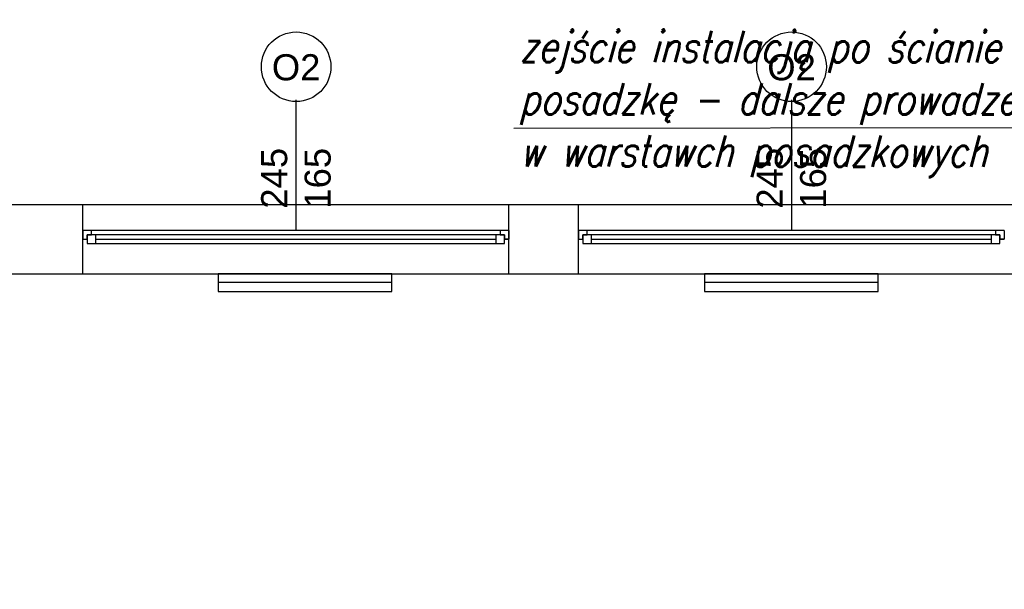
# Model space of a CAD drawing. Header units: millimetres. Extents: x 3698380 to 4312681, y 939872 to 1104488.
# Tile 66 of 93: x 4086576 to 4092239, y 1051717 to 1054991. Entities that reach past the tile are written whole.
import ezdxf
from ezdxf.enums import TextEntityAlignment as Align

# ---------------------------------------------------------------- set-up
doc = ezdxf.new("R2010")
doc.units = ezdxf.units.MM
doc.header["$LTSCALE"] = 10
doc.linetypes.add('ACAD_ISO03W100', pattern=[30, 12, -18])
for name, color, linetype in [('__INST_opisy', 3, 'Continuous'), ('A_sc_istn', 252, 'Continuous'), ('A_wymiary', 1, 'Continuous')]:
    doc.layers.add(name, color=color, linetype=linetype)
doc.styles.add('ROMANS', font='romans.shx', dxfattribs={"width": 0.8, "oblique": 15})
doc.styles.get("Standard").update_dxf_attribs({"font": 'arial.ttf'})
doc.linetypes.add('TRACKS', pattern='A,0.15,[130,ltypeshp.shx,S=0.25,R=0,X=0,Y=0],0.15', length=0.3)

# ---------------------------------------------------------------- blocks, each defined once
blk = doc.blocks.new('*U462')
at = {"color": 252}
for p, q in [((-95, 20), (-100, 20)), ((-97.5, 15), (-97.5, 17.5)), ((-97.5, 17.5), (-95, 17.5)), ((-92.5, 17.5), (-97.5, 17.5)), ((-97.5, 17.5), (-97.5, 12.5)), ((-95, 17.5), (-95, 20)), ((140, 20), (-95, 20)), ((-92.5, 12.5), (-92.5, 17.5)), ((137.5, 17.5), (-92.5, 17.5)), ((142.5, 17.5), (137.5, 17.5)), ((137.5, 17.5), (137.5, 12.5)), ((145, 20), (140, 20)), ((140, 20), (140, 17.5)), ((140, 17.5), (142.5, 17.5)), ((142.5, 17.5), (142.5, 15)), ((142.5, 12.5), (142.5, 17.5)), ((-100, 15), (-97.5, 15)), ((-97.5, 12.5), (-92.5, 12.5)), ((-92.5, 15), (137.5, 15)), ((-92.5, 12.5), (137.5, 12.5)), ((-92.5, 12.5), (137.5, 12.5)), ((137.5, 12.5), (142.5, 12.5)), ((142.5, 15), (145, 15))]:
    blk.add_line(p, q, dxfattribs=at)
for points in [[(-100, 20), (-100, 15), (-97.5, 15)], [(145, 20), (145, 14.99), (142.5, 15)]]:
    blk.add_lwpolyline(points, dxfattribs=at)
blk = doc.blocks.new('*U338')
at = {"color": 252}
blk.add_lwpolyline([(75, 0), (0, 0)], dxfattribs=at)
for tag, p in [('S', (30, 5)), ('H', (30, -20))]:
    blk.add_attdef(tag, text='', height=15, dxfattribs=at).set_placement(p, align=Align.CENTER)
blk = doc.blocks.new('d')
at = {"layer": 'A_sc_istn', "color": 252}
for points in [[(3722514.74, 788607.02), (3722514.74, 793727.02), (3744014.74, 793727.02), (3744014.74, 797027.02)], [(3722914.74, 788607.02), (3722914.74, 793327.02), (3744414.74, 793327.02), (3744414.74, 797027.02)], [(3738304.74, 793327.02), (3738304.74, 793727.02)], [(3740754.74, 793327.02), (3740754.74, 793727.02)], [(3741154.74, 793327.02), (3741154.74, 793727.02)]]:
    blk.add_lwpolyline(points, dxfattribs=at)
for points in [[(3740082.38, 793327.02), (3739082.38, 793327.02), (3739082.38, 793227.02), (3740082.38, 793227.02)], [(3742879.75, 793327.02), (3741879.75, 793327.02), (3741879.75, 793227.02), (3742879.75, 793227.02)]]:
    blk.add_lwpolyline(points, close=True, dxfattribs=at)
at = {"layer": 'A_sc_istn', "color": 252, "linetype": 'TRACKS', "ltscale": 20}
for points in [[(3740082.38, 793277.02), (3739082.38, 793277.02)], [(3742879.75, 793277.02), (3741879.75, 793277.02)]]:
    blk.add_lwpolyline(points, dxfattribs=at)
at = {"layer": 'A_sc_istn', "color": 252}
for centre in [(3739531.05, 794518.12), (3742381.05, 794518.12)]:
    blk.add_circle(centre, 200, dxfattribs=at)
at = {"layer": 'A_sc_istn', "color": 252, "linetype": 'ACAD_ISO03W100', "xscale": 10, "yscale": 10, "zscale": 10, "rotation": 90}
for p in [(3739529.74, 793577.05), (3742379.74, 793577.05)]:
    blk.add_blockref('*U338', p, dxfattribs=at).add_auto_attribs({'S': '245', 'H': '165'})
at = {"layer": 'A_sc_istn', "color": 252, "xscale": 10, "yscale": 10, "zscale": 10}
for p in [(3739304.74, 793377.05), (3742154.74, 793377.05)]:
    blk.add_blockref('*U462', p, dxfattribs=at)
at = {"layer": 'A_sc_istn', "color": 252, "char_height": 300, "attachment_point": 7}
for insert in [(3739391.34, 794438.15), (3742241.34, 794438.15)]:
    blk.add_mtext_dynamic_manual_height_columns('{\\H0.5x;O2}', width=232.5953, gutter_width=12.5, heights=[0], dxfattribs=dict(at, insert=insert))

msp = doc.modelspace()

# ---------------------------------------------------------------- block references
at = {"layer": 'A_wymiary'}
msp.add_blockref('d', (348634.7, 260202.7), dxfattribs=at)

# ---------------------------------------------------------------- next in the draw order: linework, layer by layer
at = {"layer": '__INST_opisy'}
msp.add_line((4092920.1, 1054369.6), (4089418.5, 1054365), dxfattribs=at)

# ---------------------------------------------------------------- next in the draw order: texts
at = {"layer": '__INST_opisy', "insert": (4089451.6, 1054927.2), "char_height": 180, "width": 3563.766, "attachment_point": 1, "rotation": 359.97, "style": 'ROMANS'}
msp.add_mtext('zejście instalacją po ścianie pod posadzkę - dalsze prowadzenie w warstawch posadzkowych', dxfattribs=at)

doc.saveas('drawing.dxf')
